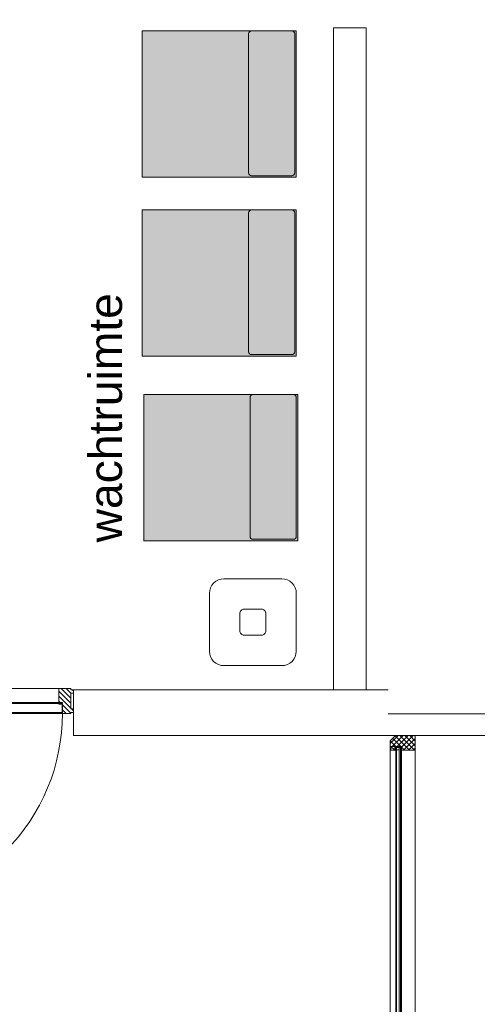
# Model space of a CAD drawing. Header units: millimetres. Extents: x -117530 to 51532, y -61772 to 24900.
# Tile 55 of 175: x -45871 to -43777, y -21700 to -17193. Entities that reach past the tile are written whole.
import ezdxf

# ---------------------------------------------------------------- set-up
doc = ezdxf.new("R2010")
doc.units = ezdxf.units.MM
doc.header["$LTSCALE"] = 254
doc.linetypes.add('Dash Style-6', pattern=[0.833282, 0.416718, -0.416565])
for name, color, linetype, lineweight in [('0.01 None', 7, 'Continuous', 0), ('aanzicht', 7, 'Continuous', 0), ('HATCH_REACTORS', 7, 'Continuous', 0), ('inrichtingen-los', 7, 'Continuous', 0), ('LAYER21', 7, 'Continuous', 0), ('LAYER24', 7, 'Continuous', 0), ('LAYER31', 7, 'Continuous', 0), ('LAYER32', 7, 'Continuous', 0), ('LAYER49', 7, 'Continuous', 0), ('tekst', 7, 'Continuous', 0)]:
    doc.layers.add(name, color=color, linetype=linetype, lineweight=lineweight)
doc.styles.add('Arial', font='Arial')
picture_1 = doc.add_image_def('image3.jpg', size_in_pixel=(298, 450))
pattern_1 = [(135, (11.314, 11.314), (11.3137084, 11.3137086), [])]
pattern_2 = [(45.000001, (11.314, -11.314), (11.3137087, -11.3137083), [])]
pattern_3 = [(45, (17.678, -17.678), (17.67767, -17.677669), [])]
pattern_4 = [(135, (17.678, 17.678), (17.6776694, 17.6776696), [])]

# ---------------------------------------------------------------- blocks, each defined once
blk = doc.blocks.new('Group-31-1')
at = {"layer": 'HATCH_REACTORS', "color": 2, "lineweight": 0, "flags": 128}
blk.add_lwpolyline([(-95916.8, -8557.9), (-96066.8, -8557.9), (-96066.8, -11587.9), (-95916.8, -11587.9)], close=True, dxfattribs=at)
at = {"layer": 'aanzicht'}
image = blk.add_image(picture_1, insert=(-96066.8, -8557.9, -28800), size_in_units=(150, 3030), dxfattribs=at)
image.dxf.v_pixel = (0, -6.73333)
image.dxf.flags = 7
blk = doc.blocks.new('LXF---BH')
at = {"layer": 'LAYER32', "linetype": 'Continuous', "lineweight": 0}
h = blk.add_hatch(dxfattribs=at)
h.set_pattern_fill('ARKEY_normaala_23', style=0, pattern_type=2)
h.set_pattern_definition(pattern_1)
h.paths.add_polyline_path([(12, 114), (67, 114), (67, 43), (50, 43), (50, 0), (12, 0), (12, 5), (0, 5), (0, 21), (12, 21), (12, 93), (0, 93), (0, 109), (12, 109)])
at = {"layer": 'LAYER32', "color": 17, "linetype": 'Continuous', "lineweight": 0, "flags": 128}
blk.add_lwpolyline([(12, 114), (67, 114), (67, 43), (50, 43), (50, 0), (12, 0), (12, 5), (0, 5), (0, 21), (12, 21), (12, 93), (0, 93), (0, 109), (12, 109), (12, 114)], close=True, dxfattribs=at)
blk = doc.blocks.new('RXF---BH')
at = {"layer": 'LAYER32', "linetype": 'Continuous', "lineweight": 0}
h = blk.add_hatch(dxfattribs=at)
h.set_pattern_fill('ARKEY_normaala_23', style=0, pattern_type=2)
h.set_pattern_definition(pattern_1)
h.paths.add_polyline_path([(-12, 114), (-67, 114), (-67, 43), (-50, 43), (-50, 0), (-12, 0), (-12, 5), (0, 5), (0, 21), (-12, 21), (-12, 93), (0, 93), (0, 109), (-12, 109)])
at = {"layer": 'LAYER32', "color": 17, "linetype": 'Continuous', "lineweight": 0, "flags": 128}
blk.add_lwpolyline([(-12, 114), (-67, 114), (-67, 43), (-50, 43), (-50, 0), (-12, 0), (-12, 5), (0, 5), (0, 21), (-12, 21), (-12, 93), (0, 93), (0, 109), (-12, 109), (-12, 114)], close=True, dxfattribs=at)
blk = doc.blocks.new('Group-111-1')
at = {"layer": 'LAYER24', "color": 2, "linetype": 'Continuous', "lineweight": 0}
for p, q in [((-98246.8, -11589.9, -28800), (-98246.8, -11799.9, -28800)), ((-97256.8, -11589.9, -28800), (-97256.8, -11799.9, -28800))]:
    blk.add_line(p, q, dxfattribs=at)
at = {"layer": 'LAYER31', "color": 2, "linetype": 'Continuous', "lineweight": 0}
for p, q in [((-98179.8, -11582.9, -28800), (-97323.8, -11582.9, -28800)), ((-98196.8, -11651.9, -28800), (-98196.8, -11645.9, -28800)), ((-98196.8, -11645.9, -28800), (-97306.8, -11645.9, -28800)), ((-98194.8, -11691.9, -28800), (-98194.8, -11651.9, -28800)), ((-97308.8, -11691.9, -28800), (-97308.8, -11651.9, -28800)), ((-97306.8, -11651.9, -28800), (-97306.8, -11645.9, -28800)), ((-98196.8, -11696.9, -28800), (-97306.8, -11696.9, -28800))]:
    blk.add_line(p, q, dxfattribs=at)
at = {"layer": 'LAYER31', "color": 2, "linetype": 'Continuous', "lineweight": 0, "flags": 128}
for points in [[(-98180.3, -11651.9), (-98196.8, -11651.9), (-98180.3, -11645.9), (-98196.8, -11645.9), (-98180.3, -11651.9), (-98180.3, -11645.9)], [(-97323.8, -11651.9), (-97306.8, -11651.9), (-97323.8, -11645.9), (-97306.8, -11645.9), (-97323.8, -11651.9), (-97323.8, -11645.9)]]:
    blk.add_lwpolyline(points, dxfattribs=at)
at = {"layer": 'LAYER31', "color": 2, "linetype": 'Continuous', "lineweight": 0, "elevation": -28800}
blk.add_lwpolyline([(-97306.8, -11696.9, -0.414214), (-98196.8, -12586.9), (-98196.8, -11696.9)], format="xyb", dxfattribs=at)
at = {"layer": 'LAYER49', "color": 2, "linetype": 'Continuous', "lineweight": 0}
for p, q in [((-98194.8, -11651.9, -28800), (-97308.8, -11651.9, -28800)), ((-98194.8, -11691.9, -28800), (-97308.8, -11691.9, -28800))]:
    blk.add_line(p, q, dxfattribs=at)
at = {"layer": 'LAYER32', "color": 2}
for name, p in [('LXF---BH', (-98246.8, -11696.9, -28800)), ('RXF---BH', (-97256.8, -11696.9, -28800))]:
    blk.add_blockref(name, p, dxfattribs=at)
blk = doc.blocks.new('Group-112-1')
at = {"layer": 'HATCH_REACTORS', "linetype": 'Continuous', "lineweight": 0}
h = blk.add_hatch(dxfattribs=at)
h.set_pattern_fill('ARKEY_normaala_26', style=0, pattern_type=2)
h.set_pattern_definition(pattern_2)
h.paths.add_polyline_path([(-95692.8, -11797.9), (-95782.8, -11797.9), (-95806.8, -11821.9), (-95806.8, -11847.9), (-95755.8, -11847.9), (-95755.8, -11864.9), (-95692.8, -11864.9)])
h = blk.add_hatch(dxfattribs=at)
h.set_pattern_fill('ARKEY_normaala_26', style=0, pattern_type=2)
h.set_pattern_definition(pattern_2)
h.paths.add_polyline_path([(-95804.8, -11847.9), (-95785.8, -11847.9), (-95785.8, -11864.9), (-95804.8, -11864.9)])
h = blk.add_hatch(dxfattribs=at)
h.set_pattern_fill('ARKEY_normaala_7', style=0, pattern_type=2)
h.set_pattern_definition(pattern_3)
h.paths.add_polyline_path([(-95785.8, -11864.9), (-95781.8, -11865.9), (-95781.8, -11851.9), (-95785.8, -11851.9), (-95785.8, -11864.9)])
h = blk.add_hatch(dxfattribs=at)
h.set_pattern_fill('ARKEY_normaala_8', style=0, pattern_type=2)
h.set_pattern_definition(pattern_4)
h.paths.add_polyline_path([(-95785.8, -11864.9), (-95781.8, -11865.9), (-95781.8, -11851.9), (-95785.8, -11851.9), (-95785.8, -11864.9)])
h = blk.add_hatch(dxfattribs=at)
h.set_pattern_fill('ARKEY_normaala_7', style=0, pattern_type=2)
h.set_pattern_definition(pattern_3)
h.paths.add_polyline_path([(-95759.8, -11851.9), (-95759.8, -11865.9), (-95755.8, -11864.9), (-95755.8, -11851.9), (-95759.8, -11851.9)])
h = blk.add_hatch(dxfattribs=at)
h.set_pattern_fill('ARKEY_normaala_8', style=0, pattern_type=2)
h.set_pattern_definition(pattern_4)
h.paths.add_polyline_path([(-95759.8, -11851.9), (-95759.8, -11865.9), (-95755.8, -11864.9), (-95755.8, -11851.9), (-95759.8, -11851.9)])
h = blk.add_hatch(dxfattribs=at)
h.set_pattern_fill('ARKEY_normaala_26', style=0, pattern_type=2)
h.set_pattern_definition(pattern_2)
h.paths.add_polyline_path([(-95692.8, -13929.9), (-95806.8, -13929.9), (-95806.8, -13905.9), (-95806.8, -13879.9), (-95755.8, -13879.9), (-95755.8, -13862.9), (-95692.8, -13862.9)])
h = blk.add_hatch(dxfattribs=at)
h.set_pattern_fill('ARKEY_normaala_26', style=0, pattern_type=2)
h.set_pattern_definition(pattern_2)
h.paths.add_polyline_path([(-95804.8, -13879.9), (-95785.8, -13879.9), (-95785.8, -13863.1), (-95804.8, -13862.9)])
h = blk.add_hatch(dxfattribs=at)
h.set_pattern_fill('ARKEY_normaala_7', style=0, pattern_type=2)
h.set_pattern_definition(pattern_3)
h.paths.add_polyline_path([(-95785.8, -13863.1), (-95781.8, -13862.1), (-95781.8, -13876), (-95785.8, -13876), (-95785.8, -13863.1)])
h = blk.add_hatch(dxfattribs=at)
h.set_pattern_fill('ARKEY_normaala_8', style=0, pattern_type=2)
h.set_pattern_definition(pattern_4)
h.paths.add_polyline_path([(-95785.8, -13863.1), (-95781.8, -13862.1), (-95781.8, -13876), (-95785.8, -13876), (-95785.8, -13863.1)])
h = blk.add_hatch(dxfattribs=at)
h.set_pattern_fill('ARKEY_normaala_7', style=0, pattern_type=2)
h.set_pattern_definition(pattern_3)
h.paths.add_polyline_path([(-95759.8, -13876), (-95759.8, -13862.1), (-95755.8, -13863.1), (-95755.8, -13876), (-95759.8, -13876)])
h = blk.add_hatch(dxfattribs=at)
h.set_pattern_fill('ARKEY_normaala_8', style=0, pattern_type=2)
h.set_pattern_definition(pattern_4)
h.paths.add_polyline_path([(-95759.8, -13876), (-95759.8, -13862.1), (-95755.8, -13863.1), (-95755.8, -13876), (-95759.8, -13876)])
at = {"layer": 'LAYER31', "linetype": 'Continuous', "lineweight": 0}
h = blk.add_hatch(dxfattribs=at)
h.set_pattern_fill('ARKEY_normaala_23', style=0, pattern_type=2)
h.set_pattern_definition(pattern_1)
h.paths.add_polyline_path([(-95692.8, -11797.9), (-95782.8, -11797.9), (-95806.8, -11821.9), (-95806.8, -11847.9), (-95755.8, -11847.9), (-95755.8, -11864.9), (-95692.8, -11864.9)])
h = blk.add_hatch(dxfattribs=at)
h.set_pattern_fill('ARKEY_normaala_23', style=0, pattern_type=2)
h.set_pattern_definition(pattern_1)
h.paths.add_polyline_path([(-95804.8, -11847.9), (-95785.8, -11847.9), (-95785.8, -11864.9), (-95804.8, -11864.9)])
h = blk.add_hatch(dxfattribs=at)
h.set_pattern_fill('ARKEY_normaala_23', style=0, pattern_type=2)
h.set_pattern_definition(pattern_1)
h.paths.add_polyline_path([(-95692.8, -13929.9), (-95782.8, -13929.9), (-95806.8, -13905.9), (-95806.8, -13879.9), (-95755.8, -13879.9), (-95755.8, -13862.9), (-95692.8, -13862.9)])
h = blk.add_hatch(dxfattribs=at)
h.set_pattern_fill('ARKEY_normaala_23', style=0, pattern_type=2)
h.set_pattern_definition(pattern_1)
h.paths.add_polyline_path([(-95804.8, -13879.9), (-95785.8, -13879.9), (-95785.8, -13863.1), (-95804.8, -13862.9)])
at = {"layer": 'HATCH_REACTORS', "color": 1, "lineweight": 0, "flags": 128}
for points in [[(-95692.8, -11797.9), (-95782.8, -11797.9), (-95806.8, -11821.9), (-95806.8, -11847.9), (-95755.8, -11847.9), (-95755.8, -11864.9), (-95692.8, -11864.9)], [(-95804.8, -11847.9), (-95785.8, -11847.9), (-95785.8, -11864.9), (-95804.8, -11864.9)], [(-95785.8, -11864.9), (-95781.8, -11865.9), (-95781.8, -11851.9), (-95785.8, -11851.9), (-95785.8, -11864.9)], [(-95785.8, -11864.9), (-95781.8, -11865.9), (-95781.8, -11851.9), (-95785.8, -11851.9), (-95785.8, -11864.9)], [(-95781.8, -11851.9), (-95781.8, -13876), (-95777.8, -13876), (-95777.8, -11851.9)], [(-95759.8, -11851.9), (-95759.8, -13876), (-95765.8, -13876), (-95765.8, -11851.9)], [(-95759.8, -11851.9), (-95759.8, -11865.9), (-95755.8, -11864.9), (-95755.8, -11851.9), (-95759.8, -11851.9)], [(-95759.8, -11851.9), (-95759.8, -11865.9), (-95755.8, -11864.9), (-95755.8, -11851.9), (-95759.8, -11851.9)], [(-95692.8, -13929.9), (-95806.8, -13929.9), (-95806.8, -13905.9), (-95806.8, -13879.9), (-95755.8, -13879.9), (-95755.8, -13862.9), (-95692.8, -13862.9)], [(-95804.8, -13879.9), (-95785.8, -13879.9), (-95785.8, -13863.1), (-95804.8, -13862.9)], [(-95785.8, -13863.1), (-95781.8, -13862.1), (-95781.8, -13876), (-95785.8, -13876), (-95785.8, -13863.1)], [(-95785.8, -13863.1), (-95781.8, -13862.1), (-95781.8, -13876), (-95785.8, -13876), (-95785.8, -13863.1)], [(-95759.8, -13876), (-95759.8, -13862.1), (-95755.8, -13863.1), (-95755.8, -13876), (-95759.8, -13876)], [(-95759.8, -13876), (-95759.8, -13862.1), (-95755.8, -13863.1), (-95755.8, -13876), (-95759.8, -13876)]]:
    blk.add_lwpolyline(points, close=True, dxfattribs=at)
at = {"layer": 'LAYER31', "color": 4, "linetype": 'Continuous', "lineweight": 0}
for p, q in [((-95806.8, -11847.9, -28800), (-95806.8, -13879.9, -28800)), ((-95777.8, -11851.9, -28800), (-95781.8, -11851.9, -28800)), ((-95781.8, -11851.9, -28800), (-95781.8, -13876, -28800)), ((-95777.8, -11851.9, -28800), (-95777.8, -13876, -28800)), ((-95759.8, -11851.9, -28800), (-95765.8, -11851.9, -28800)), ((-95765.8, -11851.9, -28800), (-95765.8, -13876, -28800)), ((-95759.8, -11851.9, -28800), (-95759.8, -13876, -28800)), ((-95755.8, -11864.9, -28800), (-95755.8, -13876, -28800)), ((-95692.8, -11864.9, -28800), (-95692.8, -13862.9, -28800)), ((-95777.8, -13876, -28800), (-95781.8, -13876, -28800)), ((-95759.8, -13876, -28800), (-95765.8, -13876, -28800))]:
    blk.add_line(p, q, dxfattribs=at)
at = {"layer": 'LAYER31', "color": 7, "linetype": 'Continuous', "lineweight": 0, "flags": 128}
for points in [[(-95692.8, -11797.9), (-95782.8, -11797.9), (-95806.8, -11821.9), (-95806.8, -11847.9), (-95755.8, -11847.9), (-95755.8, -11864.9), (-95692.8, -11864.9)], [(-95804.8, -11847.9), (-95785.8, -11847.9), (-95785.8, -11864.9), (-95804.8, -11864.9)], [(-95692.8, -13929.9), (-95782.8, -13929.9), (-95806.8, -13905.9), (-95806.8, -13879.9), (-95755.8, -13879.9), (-95755.8, -13862.9), (-95692.8, -13862.9)], [(-95804.8, -13879.9), (-95785.8, -13879.9), (-95785.8, -13863.1), (-95804.8, -13862.9)]]:
    blk.add_lwpolyline(points, close=True, dxfattribs=at)
at = {"layer": 'LAYER31', "color": 4, "linetype": 'Continuous', "lineweight": 0, "flags": 128}
for points in [[(-95785.8, -11864.9), (-95781.8, -11865.9), (-95781.8, -11851.9), (-95785.8, -11851.9), (-95785.8, -11864.9)], [(-95765.8, -11851.9), (-95777.8, -11851.9), (-95777.8, -11863.9), (-95765.8, -11863.9), (-95765.8, -11851.9)], [(-95759.8, -11851.9), (-95759.8, -11865.9), (-95755.8, -11864.9), (-95755.8, -11851.9), (-95759.8, -11851.9)], [(-95785.8, -13863.1), (-95781.8, -13862.1), (-95781.8, -13876), (-95785.8, -13876), (-95785.8, -13863.1)], [(-95765.8, -13876), (-95777.8, -13876), (-95777.8, -13864), (-95765.8, -13864), (-95765.8, -13876)], [(-95759.8, -13876), (-95759.8, -13862.1), (-95755.8, -13863.1), (-95755.8, -13876), (-95759.8, -13876)]]:
    blk.add_lwpolyline(points, dxfattribs=at)
blk = doc.blocks.new('Group-113-1')
at = {"layer": 'LAYER31', "color": 2, "linetype": 'Continuous', "lineweight": 0}
for p, q in [((-95806.8, -14842.9, -28800), (-95806.8, -13996.9, -28800)), ((-95743.8, -14859.9, -28800), (-95743.8, -13979.9, -28800)), ((-95737.8, -13979.9, -28800), (-95743.8, -13979.9, -28800)), ((-95697.8, -13981.9, -28800), (-95737.8, -13981.9, -28800)), ((-95692.8, -14859.9, -28800), (-95692.8, -13979.9, -28800)), ((-95737.8, -14859.9, -28800), (-95743.8, -14859.9, -28800)), ((-95697.8, -14857.9, -28800), (-95737.8, -14857.9, -28800))]:
    blk.add_line(p, q, dxfattribs=at)
at = {"layer": 'LAYER31', "color": 2, "linetype": 'Continuous', "lineweight": 0, "flags": 128}
for points in [[(-95737.8, -13996.9), (-95737.8, -13979.9), (-95743.8, -13996.9), (-95743.8, -13979.9), (-95737.8, -13996.9), (-95743.8, -13996.9)], [(-95737.8, -14843.4), (-95737.8, -14859.9), (-95743.8, -14843.4), (-95743.8, -14859.9), (-95737.8, -14843.4), (-95743.8, -14843.4)]]:
    blk.add_lwpolyline(points, dxfattribs=at)
at = {"layer": 'LAYER31', "color": 2, "linetype": 'Continuous', "lineweight": 0, "elevation": -28800}
blk.add_lwpolyline([(-95692.8, -13979.9, -0.414214), (-94812.8, -14859.9), (-95692.8, -14859.9)], format="xyb", dxfattribs=at)
at = {"layer": 'LAYER49', "color": 2, "linetype": 'Continuous', "lineweight": 0}
for p, q in [((-95737.8, -14857.9, -28800), (-95737.8, -13981.9, -28800)), ((-95697.8, -14857.9, -28800), (-95697.8, -13981.9, -28800))]:
    blk.add_line(p, q, dxfattribs=at)
at = {"layer": '0.01 None', "color": 1}
blk.add_blockref('Group-112-1', (0, 0), dxfattribs=at)
at = {"layer": 'LAYER32', "color": 2, "rotation": 90}
for name, p in [('RXF---BH', (-95692.8, -13929.9, -28800)), ('LXF---BH', (-95692.8, -14909.9, -28800))]:
    blk.add_blockref(name, p, dxfattribs=at)
blk = doc.blocks.new('Group-159-1')
at = {"layer": 'inrichtingen-los', "linetype": 'Continuous', "lineweight": 0, "true_color": 0xccff66}
for points in [[(-96236.6, -8573), (-96941.7, -8573), (-96941.7, -9242), (-96236.6, -9242)], [(-96257.2, -8573), (-96256.8, -8573), (-96256.5, -8573.1), (-96256.2, -8573.1), (-96255.8, -8573.1), (-96255.5, -8573.1), (-96255.2, -8573.2), (-96254.8, -8573.2), (-96254.5, -8573.3), (-96254.2, -8573.4), (-96253.9, -8573.4), (-96253.6, -8573.5), (-96253.2, -8573.6), (-96252.9, -8573.7), (-96252.6, -8573.8), (-96252.3, -8573.9), (-96252, -8574.1), (-96251.7, -8574.2), (-96251.4, -8574.3), (-96251.1, -8574.5), (-96250.8, -8574.6), (-96250.5, -8574.8), (-96250.2, -8575), (-96249.9, -8575.1), (-96249.6, -8575.3), (-96249.4, -8575.5), (-96249.1, -8575.7), (-96248.8, -8575.9), (-96248.6, -8576.1), (-96248.3, -8576.3), (-96248.1, -8576.5), (-96247.8, -8576.8), (-96247.6, -8577), (-96247.4, -8577.2), (-96247.1, -8577.5), (-96246.9, -8577.7), (-96246.7, -8578), (-96246.5, -8578.2), (-96246.3, -8578.5), (-96246.1, -8578.8), (-96245.9, -8579), (-96245.7, -8579.3), (-96245.6, -8579.6), (-96245.4, -8579.9), (-96245.2, -8580.2), (-96245.1, -8580.5), (-96244.9, -8580.8), (-96244.8, -8581.1), (-96244.7, -8581.4), (-96244.5, -8581.7), (-96244.4, -8582), (-96244.3, -8582.3), (-96244.2, -8582.6), (-96244.1, -8582.9), (-96244, -8583.3), (-96244, -8583.6), (-96243.9, -8583.9), (-96243.8, -8584.2), (-96243.8, -8584.6), (-96243.7, -8584.9), (-96243.7, -8585.2), (-96243.7, -8585.6), (-96243.7, -8585.9), (-96243.6, -8586.2), (-96243.6, -8586.6), (-96243.6, -9221.8), (-96243.6, -9221.8), (-96243.6, -9222.1), (-96243.7, -9222.4), (-96243.7, -9222.7), (-96243.7, -9223.1), (-96243.7, -9223.4), (-96243.8, -9223.7), (-96243.8, -9224.1), (-96243.9, -9224.4), (-96244, -9224.7), (-96244, -9225), (-96244.1, -9225.4), (-96244.2, -9225.7), (-96244.3, -9226), (-96244.4, -9226.3), (-96244.5, -9226.6), (-96244.7, -9226.9), (-96244.8, -9227.2), (-96244.9, -9227.5), (-96245.1, -9227.8), (-96245.2, -9228.1), (-96245.4, -9228.4), (-96245.6, -9228.7), (-96245.7, -9229), (-96245.9, -9229.3), (-96246.1, -9229.5), (-96246.3, -9229.8), (-96246.5, -9230.1), (-96246.7, -9230.3), (-96246.9, -9230.6), (-96247.1, -9230.8), (-96247.4, -9231.1), (-96247.6, -9231.3), (-96247.8, -9231.5), (-96248.1, -9231.8), (-96248.3, -9232), (-96248.6, -9232.2), (-96248.8, -9232.4), (-96249.1, -9232.6), (-96249.4, -9232.8), (-96249.6, -9233), (-96249.9, -9233.2), (-96250.2, -9233.3), (-96250.5, -9233.5), (-96250.8, -9233.7), (-96251.1, -9233.8), (-96251.4, -9234), (-96251.7, -9234.1), (-96252, -9234.2), (-96252.3, -9234.4), (-96252.6, -9234.5), (-96252.9, -9234.6), (-96253.2, -9234.7), (-96253.6, -9234.8), (-96253.9, -9234.9), (-96254.2, -9234.9), (-96254.5, -9235), (-96254.8, -9235.1), (-96255.2, -9235.1), (-96255.5, -9235.2), (-96255.8, -9235.2), (-96256.2, -9235.2), (-96256.5, -9235.3), (-96256.8, -9235.3), (-96257.2, -9235.3), (-96441.7, -9235.3), (-96441.7, -9235.3), (-96442, -9235.3), (-96442.3, -9235.3), (-96442.7, -9235.2), (-96443, -9235.2), (-96443.3, -9235.2), (-96443.6, -9235.1), (-96444, -9235.1), (-96444.3, -9235), (-96444.6, -9234.9), (-96444.9, -9234.9), (-96445.3, -9234.8), (-96445.6, -9234.7), (-96445.9, -9234.6), (-96446.2, -9234.5), (-96446.5, -9234.4), (-96446.8, -9234.2), (-96447.1, -9234.1), (-96447.4, -9234), (-96447.7, -9233.8), (-96448, -9233.7), (-96448.3, -9233.5), (-96448.6, -9233.3), (-96448.9, -9233.2), (-96449.2, -9233), (-96449.4, -9232.8), (-96449.7, -9232.6), (-96450, -9232.4), (-96450.2, -9232.2), (-96450.5, -9232), (-96450.7, -9231.8), (-96451, -9231.5), (-96451.2, -9231.3), (-96451.5, -9231.1), (-96451.7, -9230.8), (-96451.9, -9230.6), (-96452.1, -9230.3), (-96452.3, -9230.1), (-96452.5, -9229.8), (-96452.7, -9229.5), (-96452.9, -9229.3), (-96453.1, -9229), (-96453.3, -9228.7), (-96453.4, -9228.4), (-96453.6, -9228.1), (-96453.7, -9227.8), (-96453.9, -9227.5), (-96454, -9227.2), (-96454.2, -9226.9), (-96454.3, -9226.6), (-96454.4, -9226.3), (-96454.5, -9226), (-96454.6, -9225.7), (-96454.7, -9225.4), (-96454.8, -9225), (-96454.9, -9224.7), (-96454.9, -9224.4), (-96455, -9224.1), (-96455, -9223.7), (-96455.1, -9223.4), (-96455.1, -9223.1), (-96455.1, -9222.7), (-96455.2, -9222.4), (-96455.2, -9222.1), (-96455.2, -9221.8), (-96455.2, -8586.6), (-96455.2, -8586.6), (-96455.2, -8586.2), (-96455.2, -8585.9), (-96455.1, -8585.6), (-96455.1, -8585.2), (-96455.1, -8584.9), (-96455, -8584.6), (-96455, -8584.2), (-96454.9, -8583.9), (-96454.9, -8583.6), (-96454.8, -8583.3), (-96454.7, -8582.9), (-96454.6, -8582.6), (-96454.5, -8582.3), (-96454.4, -8582), (-96454.3, -8581.7), (-96454.2, -8581.4), (-96454, -8581.1), (-96453.9, -8580.8), (-96453.7, -8580.5), (-96453.6, -8580.2), (-96453.4, -8579.9), (-96453.3, -8579.6), (-96453.1, -8579.3), (-96452.9, -8579), (-96452.7, -8578.8), (-96452.5, -8578.5), (-96452.3, -8578.2), (-96452.1, -8578), (-96451.9, -8577.7), (-96451.7, -8577.5), (-96451.5, -8577.2), (-96451.2, -8577), (-96451, -8576.8), (-96450.7, -8576.5), (-96450.5, -8576.3), (-96450.2, -8576.1), (-96450, -8575.9), (-96449.7, -8575.7), (-96449.4, -8575.5), (-96449.2, -8575.3), (-96448.9, -8575.1), (-96448.6, -8575), (-96448.3, -8574.8), (-96448, -8574.6), (-96447.7, -8574.5), (-96447.4, -8574.3), (-96447.1, -8574.2), (-96446.8, -8574.1), (-96446.5, -8573.9), (-96446.2, -8573.8), (-96445.9, -8573.7), (-96445.6, -8573.6), (-96445.3, -8573.5), (-96444.9, -8573.4), (-96444.6, -8573.4), (-96444.3, -8573.3), (-96444, -8573.2), (-96443.6, -8573.2), (-96443.3, -8573.1), (-96443, -8573.1), (-96442.7, -8573.1), (-96442.3, -8573.1), (-96442, -8573), (-96441.7, -8573)]]:
    blk.add_hatch(color=71, dxfattribs=at).paths.add_polyline_path(points)
at = {"layer": 'inrichtingen-los', "color": 17, "lineweight": 0, "flags": 128}
blk.add_lwpolyline([(-96236.6, -8573), (-96941.7, -8573), (-96941.7, -9242), (-96236.6, -9242)], close=True, dxfattribs=at)
at = {"layer": 'inrichtingen-los', "color": 17, "lineweight": 0, "elevation": -28800}
blk.add_lwpolyline([(-96455.2, -8586.6, -0.414214), (-96441.7, -8573), (-96257.2, -8573, -0.414214), (-96243.6, -8586.6), (-96243.6, -9221.8, -0.414214), (-96257.2, -9235.3), (-96441.7, -9235.3, -0.414214), (-96455.2, -9221.8)], format="xyb", close=True, dxfattribs=at)
blk = doc.blocks.new('Group-160-1')
at = {"layer": 'inrichtingen-los', "linetype": 'Continuous', "lineweight": 0, "true_color": 0xafcf30}
for points in [[(-96229.5, -10237.4), (-96934.7, -10237.4), (-96934.7, -10906.4), (-96229.5, -10906.4)], [(-96250.1, -10237.4), (-96249.8, -10237.4), (-96249.4, -10237.4), (-96249.1, -10237.4), (-96248.8, -10237.5), (-96248.4, -10237.5), (-96248.1, -10237.5), (-96247.8, -10237.6), (-96247.5, -10237.7), (-96247.1, -10237.7), (-96246.8, -10237.8), (-96246.5, -10237.9), (-96246.2, -10238), (-96245.9, -10238.1), (-96245.6, -10238.2), (-96245.2, -10238.3), (-96244.9, -10238.4), (-96244.6, -10238.6), (-96244.3, -10238.7), (-96244, -10238.8), (-96243.7, -10239), (-96243.4, -10239.2), (-96243.2, -10239.3), (-96242.9, -10239.5), (-96242.6, -10239.7), (-96242.3, -10239.9), (-96242.1, -10240.1), (-96241.8, -10240.3), (-96241.5, -10240.5), (-96241.3, -10240.7), (-96241, -10240.9), (-96240.8, -10241.1), (-96240.5, -10241.4), (-96240.3, -10241.6), (-96240.1, -10241.8), (-96239.9, -10242.1), (-96239.7, -10242.3), (-96239.4, -10242.6), (-96239.2, -10242.9), (-96239.1, -10243.1), (-96238.9, -10243.4), (-96238.7, -10243.7), (-96238.5, -10244), (-96238.3, -10244.3), (-96238.2, -10244.5), (-96238, -10244.8), (-96237.9, -10245.1), (-96237.7, -10245.4), (-96237.6, -10245.7), (-96237.5, -10246.1), (-96237.4, -10246.4), (-96237.3, -10246.7), (-96237.2, -10247), (-96237.1, -10247.3), (-96237, -10247.6), (-96236.9, -10248), (-96236.8, -10248.3), (-96236.8, -10248.6), (-96236.7, -10248.9), (-96236.7, -10249.3), (-96236.7, -10249.6), (-96236.6, -10249.9), (-96236.6, -10250.3), (-96236.6, -10250.6), (-96236.6, -10250.9), (-96236.6, -10886.1), (-96236.6, -10886.5), (-96236.6, -10886.8), (-96236.6, -10887.1), (-96236.7, -10887.4), (-96236.7, -10887.8), (-96236.7, -10888.1), (-96236.8, -10888.4), (-96236.8, -10888.8), (-96236.9, -10889.1), (-96237, -10889.4), (-96237.1, -10889.7), (-96237.2, -10890), (-96237.3, -10890.4), (-96237.4, -10890.7), (-96237.5, -10891), (-96237.6, -10891.3), (-96237.7, -10891.6), (-96237.9, -10891.9), (-96238, -10892.2), (-96238.2, -10892.5), (-96238.3, -10892.8), (-96238.5, -10893.1), (-96238.7, -10893.3), (-96238.9, -10893.6), (-96239.1, -10893.9), (-96239.2, -10894.2), (-96239.4, -10894.4), (-96239.7, -10894.7), (-96239.9, -10894.9), (-96240.1, -10895.2), (-96240.3, -10895.4), (-96240.5, -10895.7), (-96240.8, -10895.9), (-96241, -10896.1), (-96241.3, -10896.4), (-96241.5, -10896.6), (-96241.8, -10896.8), (-96242.1, -10897), (-96242.3, -10897.2), (-96242.6, -10897.4), (-96242.9, -10897.5), (-96243.2, -10897.7), (-96243.4, -10897.9), (-96243.7, -10898), (-96244, -10898.2), (-96244.3, -10898.3), (-96244.6, -10898.5), (-96244.9, -10898.6), (-96245.2, -10898.7), (-96245.6, -10898.8), (-96245.9, -10899), (-96246.2, -10899.1), (-96246.5, -10899.1), (-96246.8, -10899.2), (-96247.1, -10899.3), (-96247.5, -10899.4), (-96247.8, -10899.4), (-96248.1, -10899.5), (-96248.4, -10899.5), (-96248.8, -10899.6), (-96249.1, -10899.6), (-96249.4, -10899.6), (-96249.8, -10899.6), (-96250.1, -10899.6), (-96434.6, -10899.6), (-96434.9, -10899.6), (-96435.3, -10899.6), (-96435.6, -10899.6), (-96435.9, -10899.6), (-96436.3, -10899.5), (-96436.6, -10899.5), (-96436.9, -10899.4), (-96437.2, -10899.4), (-96437.6, -10899.3), (-96437.9, -10899.2), (-96438.2, -10899.1), (-96438.5, -10899.1), (-96438.9, -10899), (-96439.2, -10898.8), (-96439.5, -10898.7), (-96439.8, -10898.6), (-96440.1, -10898.5), (-96440.4, -10898.3), (-96440.7, -10898.2), (-96441, -10898), (-96441.3, -10897.9), (-96441.6, -10897.7), (-96441.8, -10897.5), (-96442.1, -10897.4), (-96442.4, -10897.2), (-96442.7, -10897), (-96442.9, -10896.8), (-96443.2, -10896.6), (-96443.4, -10896.4), (-96443.7, -10896.1), (-96443.9, -10895.9), (-96444.2, -10895.7), (-96444.4, -10895.4), (-96444.6, -10895.2), (-96444.8, -10894.9), (-96445.1, -10894.7), (-96445.3, -10894.4), (-96445.5, -10894.2), (-96445.7, -10893.9), (-96445.9, -10893.6), (-96446, -10893.3), (-96446.2, -10893.1), (-96446.4, -10892.8), (-96446.5, -10892.5), (-96446.7, -10892.2), (-96446.8, -10891.9), (-96447, -10891.6), (-96447.1, -10891.3), (-96447.2, -10891), (-96447.3, -10890.7), (-96447.4, -10890.4), (-96447.5, -10890), (-96447.6, -10889.7), (-96447.7, -10889.4), (-96447.8, -10889.1), (-96447.9, -10888.8), (-96447.9, -10888.4), (-96448, -10888.1), (-96448, -10887.8), (-96448.1, -10887.4), (-96448.1, -10887.1), (-96448.1, -10886.8), (-96448.1, -10886.5), (-96448.1, -10886.1), (-96448.1, -10250.9), (-96448.1, -10250.6), (-96448.1, -10250.3), (-96448.1, -10249.9), (-96448.1, -10249.6), (-96448, -10249.3), (-96448, -10248.9), (-96447.9, -10248.6), (-96447.9, -10248.3), (-96447.8, -10248), (-96447.7, -10247.6), (-96447.6, -10247.3), (-96447.5, -10247), (-96447.4, -10246.7), (-96447.3, -10246.4), (-96447.2, -10246.1), (-96447.1, -10245.7), (-96447, -10245.4), (-96446.8, -10245.1), (-96446.7, -10244.8), (-96446.5, -10244.5), (-96446.4, -10244.3), (-96446.2, -10244), (-96446, -10243.7), (-96445.9, -10243.4), (-96445.7, -10243.1), (-96445.5, -10242.9), (-96445.3, -10242.6), (-96445.1, -10242.3), (-96444.8, -10242.1), (-96444.6, -10241.8), (-96444.4, -10241.6), (-96444.2, -10241.4), (-96443.9, -10241.1), (-96443.7, -10240.9), (-96443.4, -10240.7), (-96443.2, -10240.5), (-96442.9, -10240.3), (-96442.7, -10240.1), (-96442.4, -10239.9), (-96442.1, -10239.7), (-96441.8, -10239.5), (-96441.6, -10239.3), (-96441.3, -10239.2), (-96441, -10239), (-96440.7, -10238.8), (-96440.4, -10238.7), (-96440.1, -10238.6), (-96439.8, -10238.4), (-96439.5, -10238.3), (-96439.2, -10238.2), (-96438.9, -10238.1), (-96438.5, -10238), (-96438.2, -10237.9), (-96437.9, -10237.8), (-96437.6, -10237.7), (-96437.2, -10237.7), (-96436.9, -10237.6), (-96436.6, -10237.5), (-96436.3, -10237.5), (-96435.9, -10237.5), (-96435.6, -10237.4), (-96435.3, -10237.4), (-96434.9, -10237.4), (-96434.6, -10237.4)]]:
    blk.add_hatch(color=63, dxfattribs=at).paths.add_polyline_path(points)
at = {"layer": 'inrichtingen-los', "color": 17, "lineweight": 0, "flags": 128}
blk.add_lwpolyline([(-96229.5, -10237.4), (-96934.7, -10237.4), (-96934.7, -10906.4), (-96229.5, -10906.4)], close=True, dxfattribs=at)
at = {"layer": 'inrichtingen-los', "color": 17, "lineweight": 0, "elevation": -28800}
blk.add_lwpolyline([(-96448.1, -10250.9, -0.414214), (-96434.6, -10237.4), (-96250.1, -10237.4, -0.414214), (-96236.6, -10250.9), (-96236.6, -10886.1, -0.414214), (-96250.1, -10899.6), (-96434.6, -10899.6, -0.414214), (-96448.1, -10886.1)], format="xyb", close=True, dxfattribs=at)
blk = doc.blocks.new('Group-161-1')
at = {"layer": 'inrichtingen-los', "linetype": 'Continuous', "lineweight": 0, "true_color": 0x99aa00}
for points in [[(-96236.6, -9392.1), (-96941.7, -9392.1), (-96941.7, -10061.1), (-96236.6, -10061.1)], [(-96257.2, -9392.1), (-96256.8, -9392.1), (-96256.5, -9392.1), (-96256.2, -9392.2), (-96255.8, -9392.2), (-96255.5, -9392.2), (-96255.2, -9392.3), (-96254.8, -9392.3), (-96254.5, -9392.4), (-96254.2, -9392.5), (-96253.9, -9392.5), (-96253.6, -9392.6), (-96253.2, -9392.7), (-96252.9, -9392.8), (-96252.6, -9392.9), (-96252.3, -9393), (-96252, -9393.2), (-96251.7, -9393.3), (-96251.4, -9393.4), (-96251.1, -9393.6), (-96250.8, -9393.7), (-96250.5, -9393.9), (-96250.2, -9394), (-96249.9, -9394.2), (-96249.6, -9394.4), (-96249.4, -9394.6), (-96249.1, -9394.8), (-96248.8, -9395), (-96248.6, -9395.2), (-96248.3, -9395.4), (-96248.1, -9395.6), (-96247.8, -9395.9), (-96247.6, -9396.1), (-96247.4, -9396.3), (-96247.1, -9396.6), (-96246.9, -9396.8), (-96246.7, -9397.1), (-96246.5, -9397.3), (-96246.3, -9397.6), (-96246.1, -9397.9), (-96245.9, -9398.1), (-96245.7, -9398.4), (-96245.6, -9398.7), (-96245.4, -9399), (-96245.2, -9399.3), (-96245.1, -9399.6), (-96244.9, -9399.9), (-96244.8, -9400.2), (-96244.7, -9400.5), (-96244.5, -9400.8), (-96244.4, -9401.1), (-96244.3, -9401.4), (-96244.2, -9401.7), (-96244.1, -9402), (-96244, -9402.4), (-96244, -9402.7), (-96243.9, -9403), (-96243.8, -9403.3), (-96243.8, -9403.7), (-96243.7, -9404), (-96243.7, -9404.3), (-96243.7, -9404.6), (-96243.7, -9405), (-96243.6, -9405.3), (-96243.6, -9405.6), (-96243.6, -10040.8), (-96243.6, -10041.2), (-96243.7, -10041.5), (-96243.7, -10041.8), (-96243.7, -10042.2), (-96243.7, -10042.5), (-96243.8, -10042.8), (-96243.8, -10043.2), (-96243.9, -10043.5), (-96244, -10043.8), (-96244, -10044.1), (-96244.1, -10044.4), (-96244.2, -10044.8), (-96244.3, -10045.1), (-96244.4, -10045.4), (-96244.5, -10045.7), (-96244.7, -10046), (-96244.8, -10046.3), (-96244.9, -10046.6), (-96245.1, -10046.9), (-96245.2, -10047.2), (-96245.4, -10047.5), (-96245.6, -10047.8), (-96245.7, -10048.1), (-96245.9, -10048.4), (-96246.1, -10048.6), (-96246.3, -10048.9), (-96246.5, -10049.2), (-96246.7, -10049.4), (-96246.9, -10049.7), (-96247.1, -10049.9), (-96247.4, -10050.2), (-96247.6, -10050.4), (-96247.8, -10050.6), (-96248.1, -10050.9), (-96248.3, -10051.1), (-96248.6, -10051.3), (-96248.8, -10051.5), (-96249.1, -10051.7), (-96249.4, -10051.9), (-96249.6, -10052.1), (-96249.9, -10052.3), (-96250.2, -10052.4), (-96250.5, -10052.6), (-96250.8, -10052.8), (-96251.1, -10052.9), (-96251.4, -10053.1), (-96251.7, -10053.2), (-96252, -10053.3), (-96252.3, -10053.5), (-96252.6, -10053.6), (-96252.9, -10053.7), (-96253.2, -10053.8), (-96253.6, -10053.9), (-96253.9, -10054), (-96254.2, -10054), (-96254.5, -10054.1), (-96254.8, -10054.2), (-96255.2, -10054.2), (-96255.5, -10054.3), (-96255.8, -10054.3), (-96256.2, -10054.3), (-96256.5, -10054.3), (-96256.8, -10054.4), (-96257.2, -10054.4), (-96441.7, -10054.4), (-96442, -10054.4), (-96442.3, -10054.3), (-96442.7, -10054.3), (-96443, -10054.3), (-96443.3, -10054.3), (-96443.6, -10054.2), (-96444, -10054.2), (-96444.3, -10054.1), (-96444.6, -10054), (-96444.9, -10054), (-96445.3, -10053.9), (-96445.6, -10053.8), (-96445.9, -10053.7), (-96446.2, -10053.6), (-96446.5, -10053.5), (-96446.8, -10053.3), (-96447.1, -10053.2), (-96447.4, -10053.1), (-96447.7, -10052.9), (-96448, -10052.8), (-96448.3, -10052.6), (-96448.6, -10052.4), (-96448.9, -10052.3), (-96449.2, -10052.1), (-96449.4, -10051.9), (-96449.7, -10051.7), (-96450, -10051.5), (-96450.2, -10051.3), (-96450.5, -10051.1), (-96450.7, -10050.9), (-96451, -10050.6), (-96451.2, -10050.4), (-96451.5, -10050.2), (-96451.7, -10049.9), (-96451.9, -10049.7), (-96452.1, -10049.4), (-96452.3, -10049.2), (-96452.5, -10048.9), (-96452.7, -10048.6), (-96452.9, -10048.4), (-96453.1, -10048.1), (-96453.3, -10047.8), (-96453.4, -10047.5), (-96453.6, -10047.2), (-96453.7, -10046.9), (-96453.9, -10046.6), (-96454, -10046.3), (-96454.2, -10046), (-96454.3, -10045.7), (-96454.4, -10045.4), (-96454.5, -10045.1), (-96454.6, -10044.8), (-96454.7, -10044.4), (-96454.8, -10044.1), (-96454.9, -10043.8), (-96454.9, -10043.5), (-96455, -10043.2), (-96455, -10042.8), (-96455.1, -10042.5), (-96455.1, -10042.2), (-96455.1, -10041.8), (-96455.2, -10041.5), (-96455.2, -10041.2), (-96455.2, -10040.8), (-96455.2, -9405.6), (-96455.2, -9405.6), (-96455.2, -9405.3), (-96455.2, -9405), (-96455.1, -9404.6), (-96455.1, -9404.3), (-96455.1, -9404), (-96455, -9403.7), (-96455, -9403.3), (-96454.9, -9403), (-96454.9, -9402.7), (-96454.8, -9402.4), (-96454.7, -9402), (-96454.6, -9401.7), (-96454.5, -9401.4), (-96454.4, -9401.1), (-96454.3, -9400.8), (-96454.2, -9400.5), (-96454, -9400.2), (-96453.9, -9399.9), (-96453.7, -9399.6), (-96453.6, -9399.3), (-96453.4, -9399), (-96453.3, -9398.7), (-96453.1, -9398.4), (-96452.9, -9398.1), (-96452.7, -9397.9), (-96452.5, -9397.6), (-96452.3, -9397.3), (-96452.1, -9397.1), (-96451.9, -9396.8), (-96451.7, -9396.6), (-96451.5, -9396.3), (-96451.2, -9396.1), (-96451, -9395.9), (-96450.7, -9395.6), (-96450.5, -9395.4), (-96450.2, -9395.2), (-96450, -9395), (-96449.7, -9394.8), (-96449.4, -9394.6), (-96449.2, -9394.4), (-96448.9, -9394.2), (-96448.6, -9394), (-96448.3, -9393.9), (-96448, -9393.7), (-96447.7, -9393.6), (-96447.4, -9393.4), (-96447.1, -9393.3), (-96446.8, -9393.2), (-96446.5, -9393), (-96446.2, -9392.9), (-96445.9, -9392.8), (-96445.6, -9392.7), (-96445.3, -9392.6), (-96444.9, -9392.5), (-96444.6, -9392.5), (-96444.3, -9392.4), (-96444, -9392.3), (-96443.6, -9392.3), (-96443.3, -9392.2), (-96443, -9392.2), (-96442.7, -9392.2), (-96442.3, -9392.1), (-96442, -9392.1), (-96441.7, -9392.1)]]:
    blk.add_hatch(color=54, dxfattribs=at).paths.add_polyline_path(points)
at = {"layer": 'inrichtingen-los', "color": 17, "lineweight": 0, "flags": 128}
blk.add_lwpolyline([(-96236.6, -9392.1), (-96941.7, -9392.1), (-96941.7, -10061.1), (-96236.6, -10061.1)], close=True, dxfattribs=at)
at = {"layer": 'inrichtingen-los', "color": 17, "lineweight": 0, "elevation": -28800}
blk.add_lwpolyline([(-96455.2, -9405.6, -0.414214), (-96441.7, -9392.1), (-96257.2, -9392.1, -0.414214), (-96243.6, -9405.6), (-96243.6, -10040.8, -0.414214), (-96257.2, -10054.4), (-96441.7, -10054.4, -0.414214), (-96455.2, -10040.8)], format="xyb", close=True, dxfattribs=at)
at = {"layer": 'inrichtingen-los', "color": 17}
for name in ['Group-159-1', 'Group-160-1']:
    blk.add_blockref(name, (0, 0), dxfattribs=at)
blk = doc.blocks.new('Group-162-1')
at = {"layer": '0.01 None', "color": 1, "lineweight": 0, "elevation": -28800}
for points in [[(-96634.3, -11146.7, -0.414214), (-96568, -11080.4), (-96303, -11080.4, -0.414214), (-96236.8, -11146.7), (-96236.8, -11411.7, -0.414214), (-96303, -11477.9), (-96568, -11477.9, -0.414214), (-96634.3, -11411.7)], [(-96495.1, -11239.4, -0.414214), (-96475.3, -11219.6), (-96395.8, -11219.6, -0.414214), (-96375.9, -11239.4), (-96375.9, -11318.9, -0.414214), (-96395.8, -11338.8), (-96475.3, -11338.8, -0.414214), (-96495.1, -11318.9)]]:
    blk.add_lwpolyline(points, format="xyb", close=True, dxfattribs=at)

msp = doc.modelspace()

# ---------------------------------------------------------------- linework, layer by layer
at = {"layer": '0.01 None', "color": 3, "linetype": 'Dash Style-6', "lineweight": 0}
msp.add_open_spline([(-39329.7, -16560.8, -28800), (-38785, -16560.8, -28800), (-37841.6, -17105.5, -28800), (-37296.9, -18048.8, -28800), (-37296.9, -18593.5, -28800), (-37296.9, -26724.5, -28800), (-37296.9, -27269.1, -28800), (-37841.6, -28212.5, -28800), (-38785, -28757.2, -28800), (-39329.7, -28757.2, -28800), (-47460.6, -28757.2, -28800), (-48005.3, -28757.2, -28800), (-48948.7, -28212.5, -28800), (-49493.4, -27269.1, -28800), (-49493.4, -26724.5, -28800), (-49493.4, -18593.5, -28800), (-49493.4, -18048.8, -28800), (-48948.7, -17105.5, -28800), (-48005.3, -16560.8, -28800), (-47460.6, -16560.8, -28800), (-39329.7, -16560.8, -28800)], degree=2, dxfattribs=at)
at = {"layer": 'LAYER21', "color": 2, "linetype": 'Continuous', "lineweight": 0}
for p, q in [((-45625, -20260, -28800), (-44185, -20260, -28800)), ((-44185, -20370, -28800), (-39733, -20370, -28800)), ((-45625, -20470, -28800), (-44185, -20470, -28800)), ((-44185, -20470, -28800), (-39733, -20470, -28800))]:
    msp.add_line(p, q, dxfattribs=at)

# ---------------------------------------------------------------- block references
at = {"layer": '0.01 None', "color": 1}
for name in ['Group-161-1', 'Group-31-1', 'Group-162-1', 'Group-111-1', 'Group-113-1']:
    msp.add_blockref(name, (51631.8, -8672.1), dxfattribs=at)

# ---------------------------------------------------------------- texts
at = {"layer": 'tekst', "color": 1, "insert": (-45400.3, -19586, -28800), "char_height": 151.525, "attachment_point": 7, "rotation": 90, "line_spacing_factor": 1.431237, "style": 'Arial'}
msp.add_mtext('wachtruimte', dxfattribs=at)

doc.saveas('drawing.dxf')
